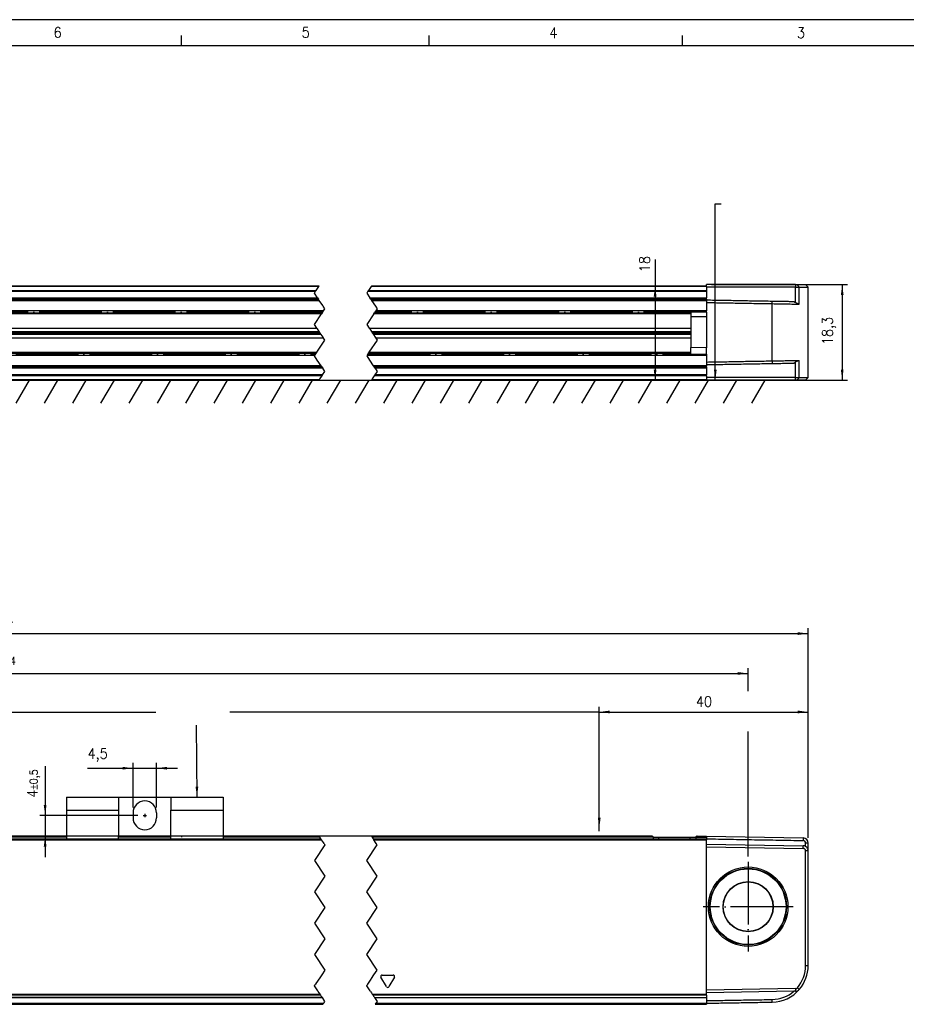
# Model space of a CAD drawing. Header units: millimetres. Extents: x -500 to 1029, y -592 to 328.
# Tile 16 of 24: x -180 to -10, y 139 to 328. Entities that reach past the tile are written whole.
import ezdxf

# ---------------------------------------------------------------- set-up
doc = ezdxf.new("R2010")
doc.units = ezdxf.units.MM
doc.linetypes.add('DOT_CENTER', pattern=[14, 12, -1, 0, -1])
doc.layers.add('1', color=7, linetype='Continuous')
doc.styles.add('CONVERTER_12', font='txt.shx', dxfattribs={"width": 0.9})
doc.dimstyles.new('ME10_DIM_17', dxfattribs={"dimtxt": 2, "dimasz": 2, "dimexe": 1, "dimexo": 1, "dimgap": 1, "dimtad": 1, "dimdsep": 46, "dimtxsty": 'CONVERTER_12', "dimsah": 1, "dimcen": 0.09, "dimclrd": 2, "dimclre": 2, "dimclrt": 2, "dimadec": 0, "dimazin": 0, "dimtfac": 1, "dimtdec": 4, "dimtix": 1, "dimtmove": 0, "dimatfit": 3, "dimfxl": 1, "dimtolj": 1, "dimtzin": 0, "dimarcsym": 0})
doc.dimstyles.new('ME10_DIM_18', dxfattribs={"dimtxt": 2, "dimasz": 2, "dimexe": 1, "dimexo": 1, "dimgap": 1, "dimtad": 1, "dimdsep": 46, "dimtxsty": 'CONVERTER_12', "dimsah": 1, "dimcen": 0.09, "dimclrd": 2, "dimclre": 2, "dimclrt": 2, "dimadec": 0, "dimazin": 0, "dimtfac": 1, "dimtdec": 4, "dimtix": 1, "dimtmove": 0, "dimatfit": 3, "dimfxl": 1, "dimtolj": 1, "dimtzin": 0, "dimarcsym": 0})
doc.dimstyles.new('ME10_DIM_31', dxfattribs={"dimtxt": 2, "dimasz": 2, "dimexe": 1, "dimexo": 1, "dimgap": 1, "dimtad": 1, "dimdsep": 46, "dimtxsty": 'CONVERTER_12', "dimsah": 1, "dimcen": 0.09, "dimclrd": 2, "dimclre": 2, "dimclrt": 2, "dimadec": 0, "dimazin": 0, "dimtol": 1, "dimtp": 0.4, "dimtm": 0.4, "dimtfac": 0.75, "dimtdec": 0, "dimtix": 1, "dimtmove": 0, "dimatfit": 3, "dimfxl": 1, "dimtolj": 1, "dimtzin": 0, "dimarcsym": 0})
doc.dimstyles.new('ME10_DIM_32', dxfattribs={"dimtxt": 2, "dimasz": 2, "dimexe": 1, "dimexo": 1, "dimgap": 1, "dimtad": 1, "dimdsep": 46, "dimtxsty": 'CONVERTER_12', "dimsah": 1, "dimcen": 0.09, "dimclrd": 2, "dimclre": 2, "dimclrt": 2, "dimadec": 0, "dimazin": 0, "dimtol": 1, "dimtp": 0.4, "dimtm": 0.4, "dimtfac": 0.75, "dimtdec": 0, "dimtix": 1, "dimtmove": 0, "dimatfit": 3, "dimfxl": 1, "dimtolj": 1, "dimtzin": 0, "dimarcsym": 0})
doc.dimstyles.new('ME10_DIM_34', dxfattribs={"dimtxt": 2, "dimasz": 2, "dimexe": 1, "dimexo": 1, "dimgap": 1, "dimtad": 1, "dimdsep": 46, "dimtxsty": 'CONVERTER_12', "dimsah": 1, "dimcen": 0.09, "dimclrd": 2, "dimclre": 2, "dimclrt": 2, "dimadec": 0, "dimazin": 0, "dimtfac": 1, "dimtdec": 4, "dimtix": 1, "dimtmove": 0, "dimatfit": 3, "dimfxl": 1, "dimtolj": 1, "dimtzin": 0, "dimarcsym": 0})
doc.dimstyles.new('ME10_DIM_36', dxfattribs={"dimtxt": 2, "dimasz": 2, "dimexe": 1, "dimexo": 1, "dimgap": 1, "dimtad": 1, "dimdsep": 46, "dimtxsty": 'CONVERTER_12', "dimsah": 1, "dimcen": 0.09, "dimclrd": 2, "dimclre": 2, "dimclrt": 2, "dimadec": 0, "dimazin": 0, "dimtol": 1, "dimtp": 0.5, "dimtm": 0.5, "dimtfac": 0.75, "dimtdec": 0, "dimtix": 1, "dimtmove": 0, "dimatfit": 3, "dimfxl": 1, "dimtolj": 1, "dimtzin": 0, "dimarcsym": 0})
doc.dimstyles.new('ME10_DIM_37', dxfattribs={"dimtxt": 2, "dimasz": 2, "dimexe": 1, "dimexo": 1, "dimgap": 1, "dimtad": 1, "dimdsep": 46, "dimtxsty": 'CONVERTER_12', "dimsah": 1, "dimcen": 0.09, "dimclrd": 2, "dimclre": 2, "dimclrt": 2, "dimadec": 0, "dimazin": 0, "dimtfac": 1, "dimtdec": 4, "dimtix": 1, "dimtmove": 0, "dimatfit": 3, "dimfxl": 1, "dimtolj": 1, "dimtzin": 0, "dimarcsym": 0})
doc.dimstyles.get("Standard").update_dxf_attribs({"dimtxt": 0.18, "dimasz": 0.18, "dimexe": 0.18, "dimexo": 0.0625, "dimgap": 0.09, "dimtad": 0, "dimtih": 1, "dimtoh": 1, "dimdec": 4, "dimzin": 0, "dimdsep": 46, "dimtxsty": 'Standard', "dimcen": 0.09, "dimadec": 0, "dimazin": 0, "dimtfac": 1, "dimtdec": 4, "dimtofl": 0, "dimtmove": 0, "dimatfit": 3, "dimfxl": 1, "dimtolj": 1, "dimtzin": 0, "dimarcsym": 0})

# ---------------------------------------------------------------- blocks, each defined once
blk = doc.blocks.new('REGLA_S-670-T__6', base_point=(-353.8, 258.75))
at = {"color": 3, "linetype": 'Continuous'}
for p, q in [((-194.54, 275.75), (-123.06, 275.75)), ((-194.42, 275.93), (-122.94, 275.93)), ((-122.46, 276.65), (-193.94, 276.65)), ((-113.06, 275.75), (-48.27, 275.75)), ((-112.94, 275.93), (-48.27, 275.93)), ((-48.27, 276.65), (-112.46, 276.65)), ((-31.22, 277.05), (-31.21, 276.55)), ((-31.21, 273.59), (-31.21, 276.55)), ((-30.47, 276.55), (-30.85, 277.05)), ((-30.47, 273.29), (-30.47, 276.55)), ((-194.17, 274.49), (-122.68, 274.49)), ((-193.84, 274.01), (-122.36, 274.01)), ((-112.68, 274.49), (-48.27, 274.49)), ((-112.36, 274.01), (-48.27, 274.01)), ((-35.65, 273.38), (-35.65, 273.88)), ((-193.28, 271.64), (-121.8, 271.64)), ((-121.57, 271.98), (-193.05, 271.98)), ((-111.8, 271.64), (-51.27, 271.64)), ((-48.27, 271.98), (-111.57, 271.98)), ((-35.65, 262.42), (-35.65, 273.38)), ((-121.93, 271.44), (-193.41, 271.44)), ((-51.27, 271.44), (-111.93, 271.44)), ((-48.27, 270.85), (-48.27, 264.95)), ((-194.69, 263.52), (-123.21, 263.52)), ((-122.98, 263.86), (-194.46, 263.86)), ((-194.33, 264.06), (-122.85, 264.06)), ((-113.21, 263.52), (-48.27, 263.52)), ((-51.27, 263.86), (-112.98, 263.86)), ((-112.85, 264.06), (-51.27, 264.06)), ((-35.65, 262.42), (-35.65, 261.92)), ((-31.21, 259.25), (-31.21, 262.21)), ((-30.47, 259.25), (-30.47, 262.51)), ((-122.02, 261.49), (-193.5, 261.49)), ((-121.69, 261.01), (-193.18, 261.01)), ((-48.27, 261.49), (-112.02, 261.49)), ((-48.27, 261.01), (-111.69, 261.01)), ((-193.81, 258.85), (-122.32, 258.85)), ((-121.84, 259.57), (-193.33, 259.57)), ((-121.72, 259.75), (-193.2, 259.75)), ((-112.32, 258.85), (-48.27, 258.85)), ((-48.27, 259.57), (-111.84, 259.57)), ((-48.27, 259.75), (-111.72, 259.75)), ((-31.22, 258.75), (-31.21, 259.25)), ((-30.85, 258.75), (-30.47, 259.25))]:
    blk.add_line(p, q, dxfattribs=at)
at = {"color": 7, "linetype": 'Continuous'}
for p, q in [((-122.39, 276.75), (-193.87, 276.75)), ((-48.27, 276.75), (-112.39, 276.75)), ((-31.22, 277.05), (-48.27, 277.05)), ((-48.27, 276.75), (-48.27, 277.05)), ((-48.27, 276.65), (-48.27, 276.75)), ((-48.27, 276.65), (-48.27, 276.55)), ((-48.27, 276.55), (-48.27, 275.93)), ((-31.21, 276.55), (-48.27, 276.55)), ((-48.27, 275.93), (-48.27, 275.75)), ((-48.27, 275.75), (-48.27, 274.49)), ((-31.22, 277.05), (-30.85, 277.05)), ((-31.21, 276.55), (-30.47, 276.55)), ((-30.85, 277.05), (-29.27, 277.05)), ((-30.47, 276.55), (-28.77, 276.55)), ((-29.27, 277.05), (-28.77, 276.55)), ((-28.77, 259.25), (-28.77, 276.55)), ((-193.98, 274.21), (-122.49, 274.21)), ((-112.49, 274.21), (-48.27, 274.21)), ((-48.27, 274.21), (-48.27, 274.49)), ((-48.27, 274.21), (-48.27, 274.1)), ((-48.27, 274.1), (-48.27, 274.01)), ((-48.27, 274.01), (-48.27, 273.6)), ((-48.27, 273.6), (-48.27, 271.98)), ((-31.53, 273.81), (-31.21, 273.59)), ((-51.27, 271.78), (-51.27, 270.83)), ((-48.27, 271.78), (-48.27, 271.98)), ((-48.27, 271.78), (-48.27, 270.85)), ((-48.27, 270.85), (-51.27, 270.83)), ((-51.27, 270.83), (-51.27, 264.97)), ((-194.31, 268.7), (-122.82, 268.7)), ((-193.86, 268.04), (-122.38, 268.04)), ((-112.82, 268.7), (-51.27, 268.7)), ((-112.38, 268.04), (-51.27, 268.04)), ((-122.19, 267.75), (-193.67, 267.75)), ((-122, 267.46), (-193.48, 267.46)), ((-121.56, 266.8), (-193.04, 266.8)), ((-51.27, 267.75), (-112.19, 267.75)), ((-51.27, 267.46), (-112, 267.46)), ((-51.27, 266.8), (-111.56, 266.8)), ((-51.27, 263.72), (-51.27, 264.97)), ((-48.27, 264.95), (-51.27, 264.97)), ((-48.27, 263.72), (-48.27, 264.95)), ((-48.27, 263.72), (-48.27, 263.52)), ((-48.27, 263.52), (-48.27, 262.2)), ((-31.53, 261.99), (-31.21, 262.21)), ((-121.88, 261.29), (-193.37, 261.29)), ((-48.27, 261.29), (-111.88, 261.29)), ((-48.27, 262.2), (-48.27, 261.7)), ((-48.27, 261.7), (-48.27, 261.49)), ((-48.27, 261.29), (-48.27, 261.49)), ((-48.27, 261.29), (-48.27, 261.01)), ((-48.27, 261.01), (-48.27, 259.75)), ((-193.87, 258.75), (-122.39, 258.75)), ((-112.39, 258.75), (-48.27, 258.75)), ((-48.27, 259.57), (-48.27, 259.75)), ((-48.27, 259.57), (-48.27, 259.25)), ((-31.21, 259.25), (-48.27, 259.25)), ((-48.27, 259.25), (-48.27, 258.85)), ((-48.27, 258.85), (-48.27, 258.8)), ((-48.27, 258.8), (-48.22, 258.8)), ((-48.27, 258.8), (-48.27, 258.75)), ((-48.22, 258.8), (-48.22, 258.75)), ((-31.22, 258.75), (-48.22, 258.75)), ((-30.85, 258.75), (-31.22, 258.75)), ((-31.21, 259.25), (-30.47, 259.25)), ((-29.27, 258.75), (-30.85, 258.75)), ((-30.47, 259.25), (-28.77, 259.25)), ((-29.27, 258.75), (-28.77, 259.25))]:
    blk.add_line(p, q, dxfattribs=at)
at = {"color": 2, "linetype": 'DOT_CENTER'}
for p, q in [((-123.29, 275.4), (-123.06, 275.75)), ((-123.06, 275.75), (-122.94, 275.93)), ((-122.94, 275.93), (-122.46, 276.65)), ((-122.46, 276.65), (-122.39, 276.75)), ((-113.06, 275.75), (-113.29, 275.4)), ((-112.94, 275.93), (-113.06, 275.75)), ((-112.46, 276.65), (-112.94, 275.93)), ((-112.39, 276.75), (-112.46, 276.65)), ((-122.68, 274.49), (-123.29, 275.4)), ((-122.68, 274.49), (-122.49, 274.21)), ((-122.36, 274.01), (-122.49, 274.21)), ((-121.69, 273), (-122.36, 274.01)), ((-113.29, 275.4), (-112.68, 274.49)), ((-112.49, 274.21), (-112.68, 274.49)), ((-112.49, 274.21), (-112.36, 274.01)), ((-112.36, 274.01), (-111.63, 272.92)), ((-121.7, 271.78), (-193.18, 271.78)), ((-121.8, 271.64), (-121.93, 271.44)), ((-121.8, 271.64), (-121.7, 271.78)), ((-121.7, 271.78), (-121.65, 271.86)), ((-121.63, 272.92), (-121.69, 273)), ((-121.65, 271.86), (-121.57, 271.98)), ((-121.29, 272.4), (-121.63, 272.92)), ((-121.57, 271.98), (-121.29, 272.4)), ((-111.93, 271.44), (-111.8, 271.64)), ((-111.7, 271.78), (-111.8, 271.64)), ((-111.65, 271.86), (-111.7, 271.78)), ((-48.27, 271.78), (-111.7, 271.78)), ((-111.57, 271.98), (-111.65, 271.86)), ((-111.63, 272.92), (-111.29, 272.4)), ((-111.29, 272.4), (-111.57, 271.98)), ((-123.29, 269.4), (-121.93, 271.44)), ((-111.93, 271.44), (-113.29, 269.4)), ((-122.82, 268.7), (-123.29, 269.4)), ((-122.72, 268.55), (-122.82, 268.7)), ((-122.38, 268.04), (-122.72, 268.55)), ((-122.19, 267.75), (-122.38, 268.04)), ((-113.29, 269.4), (-112.82, 268.7)), ((-112.82, 268.7), (-112.72, 268.55)), ((-112.72, 268.55), (-112.38, 268.04)), ((-112.38, 268.04), (-112.19, 267.75)), ((-122.85, 264.06), (-121.29, 266.4)), ((-122, 267.46), (-122.19, 267.75)), ((-121.65, 266.95), (-122, 267.46)), ((-121.56, 266.8), (-121.65, 266.95)), ((-121.29, 266.4), (-121.56, 266.8)), ((-111.29, 266.4), (-112.85, 264.06)), ((-112.19, 267.75), (-112, 267.46)), ((-112, 267.46), (-111.65, 266.95)), ((-111.65, 266.95), (-111.56, 266.8)), ((-111.56, 266.8), (-111.29, 266.4)), ((-194.56, 263.72), (-123.08, 263.72)), ((-123.29, 263.4), (-123.21, 263.52)), ((-122.75, 262.58), (-123.29, 263.4)), ((-123.21, 263.52), (-123.12, 263.65)), ((-123.12, 263.65), (-123.08, 263.72)), ((-123.08, 263.72), (-122.98, 263.86)), ((-122.85, 264.06), (-122.98, 263.86)), ((-122.02, 261.49), (-122.75, 262.58)), ((-113.21, 263.52), (-113.29, 263.4)), ((-113.29, 263.4), (-112.75, 262.58)), ((-113.12, 263.65), (-113.21, 263.52)), ((-113.08, 263.72), (-113.12, 263.65)), ((-112.98, 263.86), (-113.08, 263.72)), ((-113.08, 263.72), (-48.27, 263.72)), ((-112.98, 263.86), (-112.85, 264.06)), ((-112.75, 262.58), (-112.02, 261.49)), ((-121.88, 261.29), (-122.02, 261.49)), ((-121.88, 261.29), (-121.69, 261.01)), ((-121.72, 259.75), (-121.29, 260.4)), ((-121.29, 260.4), (-121.69, 261.01)), ((-112.02, 261.49), (-111.88, 261.29)), ((-111.69, 261.01), (-111.88, 261.29)), ((-111.29, 260.4), (-111.72, 259.75)), ((-111.69, 261.01), (-111.29, 260.4)), ((-122.39, 258.75), (-122.32, 258.85)), ((-122.32, 258.85), (-122.26, 258.95)), ((-122.26, 258.95), (-121.84, 259.57)), ((-121.84, 259.57), (-121.72, 259.75)), ((-112.32, 258.85), (-112.39, 258.75)), ((-112.26, 258.95), (-112.32, 258.85)), ((-111.84, 259.57), (-112.26, 258.95)), ((-111.72, 259.75), (-111.84, 259.57))]:
    blk.add_line(p, q, dxfattribs=at)
at = {"color": 7, "linetype": 'Continuous'}
for points, knots in [([(-48.27, 274.1), (-47.22, 274.08), (-45.12, 274.05), (-41.97, 273.99), (-38.81, 273.93), (-36.7, 273.9), (-35.65, 273.88)], [0, 0, 0, 0, 3.15166, 6.30332, 9.463578, 12.623077, 12.623077, 12.623077, 12.623077]), ([(-48.27, 273.6), (-47.22, 273.58), (-45.12, 273.55), (-41.97, 273.49), (-38.81, 273.43), (-36.7, 273.4), (-35.65, 273.38)], [0, 0, 0, 0, 3.15166, 6.30332, 9.463704, 12.624084, 12.624084, 12.624084, 12.624084]), ([(-35.65, 273.88), (-35.2, 273.87), (-34.32, 273.86), (-33.19, 273.84), (-32.26, 273.82), (-31.77, 273.81), (-31.53, 273.81)], [0, 0, 0, 0, 1.348748, 2.635871, 3.411692, 4.119118, 4.119118, 4.119118, 4.119118]), ([(-30.55, 273.29), (-30.59, 273.3), (-30.68, 273.32), (-30.83, 273.38), (-31.01, 273.46), (-31.14, 273.54), (-31.21, 273.59)], [0, 0, 0, 0, 0.1150381, 0.2920382, 0.4625981, 0.7344605, 0.7344605, 0.7344605, 0.7344605]), ([(-35.65, 273.38), (-35.17, 273.37), (-34.22, 273.36), (-32.87, 273.33), (-31.65, 273.31), (-30.9, 273.3), (-30.55, 273.29)], [0, 0, 0, 0, 1.45285, 2.839722, 4.057135, 5.101104, 5.101104, 5.101104, 5.101104]), ([(-30.55, 273.29), (-30.54, 273.29), (-30.51, 273.29), (-30.49, 273.29), (-30.47, 273.29)], [0, 0, 0, 0, 0.03784454, 0.07535239, 0.07535239, 0.07535239, 0.07535239]), ([(-48.27, 262.2), (-47.22, 262.22), (-45.12, 262.25), (-41.97, 262.31), (-38.81, 262.37), (-36.7, 262.4), (-35.65, 262.42)], [0, 0, 0, 0, 3.15166, 6.30332, 9.463704, 12.624084, 12.624084, 12.624084, 12.624084]), ([(-35.65, 262.42), (-35.17, 262.43), (-34.22, 262.44), (-32.87, 262.47), (-31.67, 262.49), (-30.92, 262.5), (-30.58, 262.5)], [0, 0, 0, 0, 1.45285, 2.839722, 4.039972, 5.072502, 5.072502, 5.072502, 5.072502]), ([(-31.21, 262.21), (-31.14, 262.26), (-31.01, 262.34), (-30.84, 262.42), (-30.71, 262.47), (-30.63, 262.49), (-30.58, 262.5)], [0, 0, 0, 0, 0.2718624, 0.4424223, 0.5587957, 0.7044347, 0.7044347, 0.7044347, 0.7044347]), ([(-30.58, 262.5), (-30.57, 262.5), (-30.55, 262.5), (-30.52, 262.51), (-30.5, 262.51), (-30.48, 262.51), (-30.47, 262.51)], [0, 0, 0, 0, 0.0284586, 0.0568573, 0.0806427, 0.1045031, 0.1045031, 0.1045031, 0.1045031]), ([(-48.27, 261.7), (-47.22, 261.72), (-45.12, 261.75), (-41.97, 261.81), (-38.81, 261.87), (-36.7, 261.9), (-35.65, 261.92)], [0, 0, 0, 0, 3.15166, 6.30332, 9.463578, 12.623077, 12.623077, 12.623077, 12.623077]), ([(-35.65, 261.92), (-35.2, 261.93), (-34.32, 261.94), (-33.19, 261.96), (-32.26, 261.98), (-31.77, 261.99), (-31.53, 261.99)], [0, 0, 0, 0, 1.348748, 2.635871, 3.411692, 4.119118, 4.119118, 4.119118, 4.119118])]:
    blk.add_open_spline(points, degree=3, knots=knots, dxfattribs=at)
blk = doc.blocks.new('REGLA_S2-670-T__8', base_point=(-353.8, 258.75))
blk.add_blockref('REGLA_S-670-T__6', (-353.8, 258.75))
blk = doc.blocks.new('*D68')
at = {"layer": '1', "color": 2, "linetype": 'Continuous'}
for p, q in [((-47.27, 277.05), (-21.26, 277.05)), ((-22.26, 277.05), (-22.26, 258.75)), ((-30.22, 258.75), (-21.26, 258.75))]:
    blk.add_line(p, q, dxfattribs=at)
at = {"layer": '1', "color": 2}
for points in [[(-22, 275.05), (-22.52, 275.05), (-22.26, 277.05)], [(-22.52, 260.75), (-22, 260.75), (-22.26, 258.75)]]:
    blk.add_solid(points, dxfattribs=at)
at = {"layer": '1', "color": 2, "insert": (-23.46, 265.45), "char_height": 2, "attachment_point": 7, "rotation": 90, "line_spacing_factor": 0.60024, "style": 'CONVERTER_12'}
blk.add_mtext('18,3', dxfattribs=at)
blk = doc.blocks.new('*D69')
at = {"layer": '1', "color": 2, "linetype": 'Continuous'}
for p, q in [((-58.08, 281.82), (-58.08, 276.75)), ((-49.27, 276.75), (-59.08, 276.75)), ((-58.08, 276.75), (-58.08, 258.75)), ((-49.27, 258.75), (-59.08, 258.75))]:
    blk.add_line(p, q, dxfattribs=at)
at = {"layer": '1', "color": 2}
for points in [[(-57.81, 274.75), (-58.34, 274.75), (-58.08, 276.75)], [(-58.34, 260.75), (-57.81, 260.75), (-58.08, 258.75)]]:
    blk.add_solid(points, dxfattribs=at)
at = {"layer": '1', "color": 2, "insert": (-59.08, 279.42), "char_height": 2, "attachment_point": 7, "rotation": 90, "line_spacing_factor": 0.60024, "style": 'CONVERTER_12'}
blk.add_mtext('18', dxfattribs=at)
blk = doc.blocks.new('SLOT_CENTER', base_point=(-25, 0))
at = {"layer": '1', "color": 7}
blk.add_point((-155.77, 175.35), dxfattribs=at)
blk = doc.blocks.new('SOPORTE_INTERMEDIO_S__17', base_point=(-170.77, 170.86))
at = {"color": 7, "linetype": 'Continuous'}
for p, q in [((-170.77, 178.85), (-160.77, 178.85)), ((-170.77, 178.85), (-170.77, 176.35)), ((-160.77, 178.85), (-160.77, 176.35)), ((-160.77, 178.85), (-150.77, 178.85)), ((-150.77, 178.85), (-150.77, 176.35)), ((-150.77, 178.85), (-140.77, 178.85)), ((-140.77, 178.85), (-140.77, 176.35)), ((-170.77, 176.35), (-170.77, 171.35)), ((-160.77, 176.35), (-160.77, 171.35)), ((-158.02, 175.85), (-158.02, 174.85)), ((-153.52, 175.85), (-153.52, 174.85)), ((-150.77, 171.35), (-150.77, 176.35)), ((-140.77, 176.35), (-140.77, 171.35)), ((-160.77, 171.35), (-170.77, 171.35)), ((-170.77, 171.35), (-170.77, 170.86)), ((-150.77, 171.35), (-160.77, 171.35)), ((-160.77, 170.86), (-160.77, 171.35)), ((-150.77, 170.86), (-150.77, 171.35)), ((-140.77, 171.35), (-150.77, 171.35)), ((-140.77, 171.35), (-140.77, 170.86))]:
    blk.add_line(p, q, dxfattribs=at)
at = {"color": 3, "linetype": 'Continuous'}
for p, q in [((-170.77, 176.35), (-160.77, 176.35)), ((-150.77, 176.35), (-140.77, 176.35))]:
    blk.add_line(p, q, dxfattribs=at)
at = {"color": 7, "linetype": 'Continuous'}
for centre, start, end in [((-155.77, 175.85), 0, 180), ((-155.77, 174.85), 180, 0)]:
    blk.add_arc(centre, 2.25, start, end, dxfattribs=at)
at = {"layer": '1', "color": 2, "linetype": 'DOT_CENTER'}
for p, q in [((-155.77, 175.66), (-155.77, 175.02)), ((-156.08, 175.35), (-155.43, 175.35))]:
    blk.add_line(p, q, dxfattribs=at)
at = {"layer": '1'}
blk.add_blockref('SLOT_CENTER', (-25, 0), dxfattribs=at)
blk = doc.blocks.new('REGLA_S-670-T__18', base_point=(-353.8, 139.15))
at = {"color": 7, "linetype": 'Continuous'}
for p, q in [((-170.77, 171.35), (-193.87, 171.35)), ((-165.77, 171.35), (-170.77, 171.35)), ((-160.77, 171.35), (-165.77, 171.35)), ((-150.77, 171.35), (-160.77, 171.35)), ((-140.77, 171.35), (-150.77, 171.35)), ((-122.39, 171.35), (-140.77, 171.35)), ((-58.74, 171.35), (-112.39, 171.35)), ((-58.44, 171.15), (-57.37, 171.15)), ((-58.44, 171.15), (-58.44, 170.86)), ((-57.37, 171.15), (-51.37, 171.15)), ((-51.37, 171.15), (-50.3, 171.15)), ((-50.3, 171.15), (-50.3, 170.86)), ((-50.01, 171.35), (-49.27, 171.35)), ((-49.27, 171.35), (-48.27, 171.35)), ((-48.27, 171.35), (-48.27, 171.15)), ((-48.27, 171.35), (-29.76, 171.03)), ((-48.27, 171.15), (-48.27, 170.86)), ((-48.27, 170.86), (-48.27, 170.84)), ((-48.27, 170.84), (-48.27, 170.66)), ((-48.27, 169.95), (-48.27, 170.66)), ((-48.27, 169.95), (-48.27, 169.94)), ((-48.27, 169.85), (-48.27, 169.94)), ((-48.27, 169.85), (-29.76, 169.53)), ((-48.27, 169.35), (-48.27, 169.85)), ((-28.77, 168.53), (-28.77, 170.03)), ((-48.27, 169.35), (-29.76, 169.03)), ((-48.27, 141.85), (-48.27, 169.35)), ((-29.27, 146.57), (-29.27, 168.53)), ((-28.77, 146.57), (-28.77, 168.53)), ((-31.22, 142.15), (-48.27, 141.85)), ((-48.27, 141.35), (-48.27, 141.85)), ((-31.53, 141.64), (-48.27, 141.35)), ((-31.21, 141.65), (-31.53, 141.64)), ((-193.26, 140.43), (-121.78, 140.43)), ((-111.78, 140.43), (-48.27, 140.43)), ((-48.27, 141.05), (-48.27, 141.35)), ((-48.27, 140.88), (-48.27, 141.05)), ((-48.27, 140.88), (-48.27, 140.46)), ((-48.27, 140.46), (-48.27, 140.43)), ((-48.27, 140.43), (-48.27, 139.85)), ((-48.27, 139.85), (-48.27, 139.35)), ((-193.14, 139.15), (-121.66, 139.15)), ((-111.66, 139.15), (-48.27, 139.15)), ((-48.27, 139.35), (-48.27, 139.15))]:
    blk.add_line(p, q, dxfattribs=at)
at = {"color": 3, "linetype": 'Continuous'}
for p, q in [((-170.77, 171.15), (-193.74, 171.15)), ((-193.41, 170.66), (-121.93, 170.66)), ((-150.77, 171.15), (-160.77, 171.15)), ((-122.26, 171.15), (-140.77, 171.15)), ((-58.44, 171.15), (-112.26, 171.15)), ((-111.93, 170.66), (-48.27, 170.66)), ((-57.37, 170.86), (-57.37, 171.15)), ((-51.37, 170.86), (-51.37, 171.15)), ((-50.3, 171.15), (-48.27, 171.15)), ((-29.76, 171.03), (-29.76, 170.53)), ((-28.77, 170.03), (-29.27, 170.03)), ((-29.76, 169.03), (-29.76, 169.53)), ((-28.77, 168.53), (-29.27, 168.53)), ((-29.27, 146.57), (-28.77, 146.57)), ((-109.49, 142.53), (-110.56, 144.37)), ((-110.34, 144.75), (-108.21, 144.75)), ((-107.99, 144.37), (-109.06, 142.53)), ((-31.22, 142.15), (-31.21, 141.65)), ((-30.48, 141.99), (-30.85, 142.32)), ((-122.19, 141.05), (-193.67, 141.05)), ((-122.07, 140.88), (-193.56, 140.88)), ((-121.79, 140.45), (-193.27, 140.45)), ((-48.27, 141.05), (-112.19, 141.05)), ((-48.27, 140.88), (-112.07, 140.88)), ((-111.8, 140.46), (-48.27, 140.46)), ((-35.65, 139.57), (-35.65, 140.07)), ((-193.01, 139.35), (-121.52, 139.35)), ((-111.52, 139.35), (-48.27, 139.35))]:
    blk.add_line(p, q, dxfattribs=at)
at = {"color": 2, "linetype": 'Continuous'}
for p, q in [((-193.54, 170.86), (-122.06, 170.86)), ((-122.26, 171.15), (-122.39, 171.35)), ((-122.06, 170.86), (-122.26, 171.15)), ((-122.05, 170.84), (-122.06, 170.86)), ((-121.93, 170.66), (-122.05, 170.84)), ((-121.58, 170.14), (-121.93, 170.66)), ((-121.45, 169.95), (-121.58, 170.14)), ((-121.45, 169.95), (-121.29, 169.7)), ((-112.39, 171.35), (-112.26, 171.15)), ((-112.26, 171.15), (-112.06, 170.86)), ((-112.06, 170.86), (-112.05, 170.84)), ((-112.06, 170.86), (-48.27, 170.86)), ((-112.05, 170.84), (-111.93, 170.66)), ((-111.58, 170.14), (-111.93, 170.66)), ((-111.45, 169.95), (-111.58, 170.14)), ((-111.45, 169.94), (-111.45, 169.95)), ((-111.29, 169.7), (-111.45, 169.94)), ((-121.29, 169.7), (-123.29, 166.7)), ((-113.29, 166.7), (-111.29, 169.7)), ((-123.29, 166.7), (-121.29, 163.7)), ((-111.29, 163.7), (-113.29, 166.7)), ((-121.29, 163.7), (-123.29, 160.7)), ((-113.29, 160.7), (-111.29, 163.7)), ((-123.29, 160.7), (-121.29, 157.7)), ((-111.29, 157.7), (-113.29, 160.7)), ((-121.29, 157.7), (-123.29, 154.7)), ((-113.29, 154.7), (-111.29, 157.7)), ((-123.29, 154.7), (-121.29, 151.7)), ((-111.29, 151.7), (-113.29, 154.7)), ((-121.29, 151.7), (-123.29, 148.7)), ((-113.29, 148.7), (-111.29, 151.7)), ((-123.29, 148.7), (-121.29, 145.7)), ((-111.29, 145.7), (-113.29, 148.7)), ((-121.29, 145.7), (-121.9, 144.79)), ((-111.9, 144.79), (-111.29, 145.7)), ((-122.83, 143.38), (-122.87, 143.33)), ((-122.45, 143.96), (-122.83, 143.38)), ((-122.41, 144.02), (-122.45, 143.96)), ((-121.9, 144.79), (-122.41, 144.02)), ((-113.07, 143.02), (-112.83, 143.38)), ((-112.83, 143.38), (-112.45, 143.96)), ((-112.45, 143.96), (-112.43, 143.99)), ((-112.43, 143.99), (-112.41, 144.02)), ((-112.41, 144.02), (-112.37, 144.08)), ((-112.37, 144.08), (-111.9, 144.79)), ((-123.29, 142.7), (-123.19, 142.85)), ((-122.63, 141.72), (-123.29, 142.7)), ((-123.19, 142.85), (-123.07, 143.02)), ((-122.87, 143.33), (-123.07, 143.02)), ((-122.58, 141.63), (-122.63, 141.72)), ((-122.39, 141.36), (-122.58, 141.63)), ((-113.29, 142.7), (-113.19, 142.85)), ((-112.63, 141.72), (-113.29, 142.7)), ((-113.19, 142.85), (-113.07, 143.02)), ((-112.58, 141.63), (-112.63, 141.72)), ((-112.58, 141.63), (-112.39, 141.36)), ((-122.33, 141.25), (-122.39, 141.36)), ((-122.29, 141.19), (-122.33, 141.25)), ((-122.21, 141.09), (-122.29, 141.19)), ((-122.19, 141.05), (-122.21, 141.09)), ((-122.18, 141.04), (-122.19, 141.05)), ((-122.07, 140.88), (-122.18, 141.04)), ((-122.06, 140.85), (-122.07, 140.88)), ((-121.98, 140.73), (-122.06, 140.85)), ((-121.88, 140.59), (-121.98, 140.73)), ((-121.79, 140.45), (-121.88, 140.59)), ((-121.29, 139.7), (-121.78, 140.43)), ((-121.43, 139.49), (-121.29, 139.7)), ((-112.39, 141.36), (-112.29, 141.19)), ((-112.29, 141.19), (-112.21, 141.09)), ((-112.21, 141.09), (-112.19, 141.05)), ((-112.19, 141.05), (-112.18, 141.04)), ((-112.18, 141.04), (-112.07, 140.88)), ((-112.07, 140.88), (-112.06, 140.85)), ((-112.06, 140.85), (-111.98, 140.73)), ((-111.98, 140.73), (-111.88, 140.59)), ((-111.88, 140.59), (-111.8, 140.46)), ((-111.8, 140.46), (-111.78, 140.43)), ((-111.78, 140.43), (-111.29, 139.7)), ((-111.29, 139.7), (-111.43, 139.49)), ((-121.66, 139.15), (-121.52, 139.35)), ((-121.52, 139.35), (-121.43, 139.49)), ((-111.52, 139.35), (-111.66, 139.15)), ((-111.43, 139.49), (-111.52, 139.35))]:
    blk.add_line(p, q, dxfattribs=at)
at = {"color": 2, "linetype": 'DOT_CENTER'}
blk.add_line((-121.78, 140.43), (-121.79, 140.45), dxfattribs=at)
at = {"color": 7, "linetype": 'Continuous'}
for radius in [7.61, 7.35, 7.25, 4.8, 4.75]:
    blk.add_circle((-40.27, 157.85), radius, dxfattribs=at)
for centre, radius, start, end in [((-29.77, 170.03), 1, 359.9948, 89.0052), ((-29.77, 170.03), 0.5, 359.9944, 88.5026), ((-29.77, 168.53), 1, 59.995, 89), ((-29.77, 168.53), 0.5, 0, 89), ((-29.77, 168.53), 1, 0, 59.995), ((-35.77, 146.57), 6.5, 319.1858, 360), ((-35.77, 146.57), 7, 319.1858, 360), ((-35.77, 146.57), 7, 271, 319.1858), ((-35.77, 146.57), 6.5, 271.0675, 310.7109), ((-31.23, 142.65), 0.5, 271, 319.1858), ((-31.23, 142.65), 1, 271, 319.1858)]:
    blk.add_arc(centre, radius, start, end, dxfattribs=at)
at = {"color": 3, "linetype": 'Continuous'}
for centre, start, end in [((-110.34, 144.5), 90, 210), ((-108.21, 144.5), 330, 90), ((-109.27, 142.65), 210, 330)]:
    blk.add_arc(centre, 0.25, start, end, dxfattribs=at)
at = {"color": 7, "linetype": 'Continuous'}
for points, knots in [([(-58.44, 171.15), (-58.45, 171.18), (-58.47, 171.25), (-58.56, 171.3), (-58.65, 171.34), (-58.71, 171.35), (-58.74, 171.35)], [0, 0, 0, 0, 0.0950945, 0.2040772, 0.2937684, 0.3846964, 0.3846964, 0.3846964, 0.3846964]), ([(-50.01, 171.35), (-50.04, 171.35), (-50.1, 171.34), (-50.19, 171.3), (-50.28, 171.25), (-50.3, 171.18), (-50.3, 171.15)], [0, 0, 0, 0, 0.0909075, 0.1805795, 0.289584, 0.3846956, 0.3846956, 0.3846956, 0.3846956]), ([(-48.27, 170.86), (-46.73, 170.83), (-43.65, 170.77), (-39.02, 170.69), (-34.39, 170.61), (-31.3, 170.55), (-29.76, 170.53)], [0, 0, 0, 0, 4.625806, 9.251526, 13.885425, 18.51613, 18.51613, 18.51613, 18.51613]), ([(-29.27, 169.39), (-29.27, 169.5), (-29.27, 169.71), (-29.27, 169.92), (-29.27, 170.03)], [0, 0, 0, 0, 0.3170095, 0.6340198, 0.6340198, 0.6340198, 0.6340198]), ([(-48.27, 139.85), (-47.22, 139.87), (-45.12, 139.91), (-41.97, 139.96), (-38.81, 140.02), (-36.7, 140.05), (-35.65, 140.07)], [0, 0, 0, 0, 3.15166, 6.30332, 9.463578, 12.623078, 12.623078, 12.623078, 12.623078]), ([(-48.27, 139.35), (-47.22, 139.37), (-45.12, 139.41), (-41.97, 139.46), (-38.81, 139.52), (-36.7, 139.55), (-35.65, 139.57)], [0, 0, 0, 0, 3.15166, 6.30332, 9.463705, 12.62409, 12.62409, 12.62409, 12.62409])]:
    blk.add_open_spline(points, degree=3, knots=knots, dxfattribs=at)
at = {"layer": '1', "color": 2, "linetype": 'DOT_CENTER'}
for p, q in [((-40.27, 166.46), (-40.27, 149.24)), ((-31.67, 157.85), (-48.88, 157.85))]:
    blk.add_line(p, q, dxfattribs=at)
blk = doc.blocks.new('REGLA_S2-670-T__19', base_point=(-353.8, 117.05))
for name, p in [('SOPORTE_INTERMEDIO_S__17', (-170.77, 170.86)), ('REGLA_S-670-T__18', (-353.8, 139.15))]:
    blk.add_blockref(name, p)
blk = doc.blocks.new('*D80')
at = {"layer": '1', "color": 2, "linetype": 'Continuous'}
for p, q in [((-353.8, 171.03), (-353.8, 211.18)), ((-353.8, 210.18), (-28.77, 210.18)), ((-28.77, 171.03), (-28.77, 211.18))]:
    blk.add_line(p, q, dxfattribs=at)
at = {"layer": '1', "color": 2}
for points in [[(-351.8, 210.44), (-351.8, 209.91), (-353.8, 210.18)], [(-30.77, 209.91), (-30.77, 210.44), (-28.77, 210.18)]]:
    blk.add_solid(points, dxfattribs=at)
at = {"layer": '1', "color": 2, "insert": (-197.05, 211.18), "char_height": 2, "attachment_point": 7, "rotation": 0.0001, "line_spacing_factor": 0.60024, "style": 'CONVERTER_12'}
blk.add_mtext('\\C2;(CM+138)\\C2;\\H1.5;{\\Fgdt;`}0,4', dxfattribs=at)
blk = doc.blocks.new('*D81')
at = {"layer": '1', "color": 2, "linetype": 'Continuous'}
for p, q in [((-342.3, 167.46), (-342.3, 203.53)), ((-342.3, 202.53), (-40.27, 202.53)), ((-40.27, 199.14), (-40.27, 203.53)), ((-40.27, 167.46), (-40.27, 191.41))]:
    blk.add_line(p, q, dxfattribs=at)
at = {"layer": '1', "color": 2}
for points in [[(-340.3, 202.8), (-340.3, 202.27), (-342.3, 202.53)], [(-42.27, 202.27), (-42.27, 202.8), (-40.27, 202.53)]]:
    blk.add_solid(points, dxfattribs=at)
at = {"layer": '1', "color": 2, "insert": (-196.6, 203.53), "char_height": 2, "attachment_point": 7, "rotation": 0.0001, "line_spacing_factor": 0.60024, "style": 'CONVERTER_12'}
blk.add_mtext('\\C2;\\C2;\\C2;(CM+115)\\C2;\\H1.5;{\\Fgdt;`}0,4\\C2;', dxfattribs=at)
blk = doc.blocks.new('*D83')
at = {"layer": '1', "color": 2, "linetype": 'Continuous'}
for p, q in [((-68.77, 172.35), (-68.77, 196.15)), ((-68.77, 195.15), (-28.77, 195.15)), ((-28.77, 171.03), (-28.77, 196.15))]:
    blk.add_line(p, q, dxfattribs=at)
at = {"layer": '1', "color": 2}
for points in [[(-66.77, 195.42), (-66.77, 194.89), (-68.77, 195.15)], [(-30.77, 194.89), (-30.77, 195.42), (-28.77, 195.15)]]:
    blk.add_solid(points, dxfattribs=at)
at = {"layer": '1', "color": 2, "insert": (-50.27, 196.15), "char_height": 2, "attachment_point": 7, "rotation": 0.0001, "line_spacing_factor": 0.60024, "style": 'CONVERTER_12'}
blk.add_mtext('40', dxfattribs=at)
blk = doc.blocks.new('*D85')
at = {"layer": '1', "color": 2, "linetype": 'Continuous'}
for p, q in [((-174.84, 184.76), (-174.84, 175.35)), ((-157.08, 175.35), (-175.84, 175.35)), ((-174.84, 175.35), (-174.84, 171.35)), ((-59.74, 171.35), (-175.84, 171.35)), ((-174.84, 171.35), (-174.84, 167.35))]:
    blk.add_line(p, q, dxfattribs=at)
at = {"layer": '1', "color": 2}
for points in [[(-175.11, 177.35), (-174.58, 177.35), (-174.84, 175.35)], [(-174.58, 169.35), (-175.11, 169.35), (-174.84, 171.35)]]:
    blk.add_solid(points, dxfattribs=at)
at = {"layer": '1', "color": 2, "insert": (-175.84, 178.74), "char_height": 2, "attachment_point": 7, "rotation": 90, "line_spacing_factor": 0.60024, "style": 'CONVERTER_12'}
blk.add_mtext('\\C2;4\\C2;\\H1.5;{\\Fgdt;`}0,5', dxfattribs=at)
blk = doc.blocks.new('*D86')
at = {"layer": '1', "color": 2, "linetype": 'Continuous'}
for p, q in [((-158.02, 176.85), (-158.02, 185.38)), ((-153.52, 176.85), (-153.52, 185.38)), ((-166.72, 184.38), (-158.02, 184.38)), ((-158.02, 184.38), (-153.52, 184.38)), ((-153.52, 184.38), (-149.52, 184.38))]:
    blk.add_line(p, q, dxfattribs=at)
at = {"layer": '1', "color": 2}
for points in [[(-160.02, 184.12), (-160.02, 184.64), (-158.02, 184.38)], [(-151.52, 184.64), (-151.52, 184.12), (-153.52, 184.38)]]:
    blk.add_solid(points, dxfattribs=at)
at = {"layer": '1', "color": 2, "insert": (-166.72, 185.58), "char_height": 2, "attachment_point": 7, "rotation": 0.0001, "line_spacing_factor": 0.60024, "style": 'CONVERTER_12'}
blk.add_mtext('4,5', dxfattribs=at)
blk = doc.blocks.new('_A2', base_point=(89.41, -87.22))
at = {"layer": '1', "color": 2, "linetype": 'Continuous'}
for p, q in [((94.41, 327.78), (-499.59, 327.78)), ((-148.77, 322.78), (-148.77, 324.78)), ((-101.35, 322.78), (-101.35, 324.78)), ((-52.84, 322.78), (-52.84, 324.78))]:
    blk.add_line(p, q, dxfattribs=at)
at = {"layer": '1', "color": 7, "linetype": 'Continuous'}
blk.add_line((89.41, 322.78), (-479.59, 322.78), dxfattribs=at)
at = {"layer": '1', "color": 2, "char_height": 2, "attachment_point": 4, "line_spacing_factor": 1.20048, "style": 'CONVERTER_12'}
for s, insert in [('6', (-173.23, 325.35)), ('5', (-125.73, 325.35)), ('4', (-78.31, 325.27)), ('3', (-30.93, 325.27))]:
    blk.add_mtext(s, dxfattribs=dict(at, insert=insert))
blk = doc.blocks.new('Bottom2', base_point=(-249.799, 267.9))
at = {"layer": '1', "color": 2, "linetype": 'Continuous'}
for p, q in [((-343.697, 258.75), (-24.736, 258.75)), ((-177.893, 258.75), (-180.462, 254.3)), ((-172.478, 258.75), (-175.047, 254.3)), ((-161.647, 258.75), (-164.216, 254.3)), ((-150.815, 258.75), (-153.385, 254.3)), ((-145.4, 258.75), (-147.969, 254.3)), ((-139.984, 258.75), (-142.554, 254.3)), ((-134.569, 258.75), (-137.138, 254.3)), ((-129.153, 258.75), (-131.723, 254.3)), ((-123.738, 258.75), (-126.307, 254.3)), ((-118.322, 258.75), (-120.891, 254.3)), ((-112.907, 258.75), (-115.476, 254.3)), ((-107.491, 258.75), (-110.06, 254.3)), ((-102.076, 258.75), (-104.645, 254.3)), ((-96.66, 258.75), (-99.229, 254.3)), ((-91.244, 258.75), (-93.814, 254.3)), ((-85.829, 258.75), (-88.398, 254.3)), ((-80.413, 258.75), (-82.983, 254.3)), ((-74.998, 258.75), (-77.567, 254.3)), ((-69.582, 258.75), (-72.152, 254.3)), ((-64.162, 258.75), (-66.732, 254.3)), ((-58.742, 258.75), (-61.312, 254.3)), ((-53.322, 258.75), (-55.892, 254.3)), ((-47.902, 258.75), (-50.472, 254.3)), ((-42.482, 258.75), (-45.052, 254.3)), ((-37.062, 258.75), (-39.632, 254.3))]:
    blk.add_line(p, q, dxfattribs=at)
at = {"layer": '1', "color": 2, "linetype": 'DOT_CENTER'}
for p, q in [((-167.062, 258.75), (-169.631, 254.3)), ((-156.231, 258.75), (-158.8, 254.3))]:
    blk.add_line(p, q, dxfattribs=at)
at = {"layer": '1', "color": 2}
blk.add_solid([(-46.813, 260.75), (-46.286, 260.75), (-46.549, 258.75)], dxfattribs=at)
blk.add_blockref('REGLA_S2-670-T__8', (-353.799, 258.75))
at = {"layer": '1'}
for base, p1, p2, dimstyle, picture, middle in [((-58.078, 276.75), (-48.272, 258.75), (-48.272, 276.75), 'ME10_DIM_18', '*D69', (-60.078, 280.62)), ((-22.259, 277.05), (-31.222, 258.75), (-48.272, 277.05), 'ME10_DIM_17', '*D68', (-24.359, 267.9))]:
    dim = blk.add_linear_dim(base=base, p1=p1, p2=p2, angle=90, dimstyle=dimstyle, dxfattribs=at)
    dim.commit()
    dim.dimension.update_dxf_attribs({"geometry": picture, "text_midpoint": middle, "text_rotation": 90})
at = {"layer": '1', "color": 2, "linetype": 'Continuous', "has_arrowhead": 0}
blk.add_leader([(-46.549, 258.75), (-46.549, 292.534), (-45.446, 292.534)], dimstyle='Standard', dxfattribs=at)
blk = doc.blocks.new('Front2', base_point=(-249.8, 144.2))
at = {"layer": '1', "color": 6, "linetype": 'Continuous'}
for p, q in [((-148.77, 171.35), (-148.77, 171.15)), ((-68.773, 171.35), (-68.773, 171.15))]:
    blk.add_line(p, q, dxfattribs=at)
at = {"layer": '1', "color": 2}
for points in [[(-146.053, 180.848), (-145.527, 180.852), (-145.773, 178.85)], [(-69.036, 174.876), (-68.51, 174.876), (-68.773, 172.876)]]:
    blk.add_solid(points, dxfattribs=at)
blk.add_blockref('REGLA_S2-670-T__19', (-353.8, 117.05))
at = {"layer": '1'}
dim = blk.add_linear_dim(base=(-353.8, 210.178), p1=(-28.773, 170.027), p2=(-353.8, 170.027), text='(CM+138)', dimstyle='ME10_DIM_31', dxfattribs=at)
dim.commit()
dim.dimension.update_dxf_attribs({"geometry": '*D80', "text_midpoint": (-188.942, 212.178), "text_rotation": 0.00014})
dim = blk.add_linear_dim(base=(-342.3, 202.532), p1=(-40.273, 166.456), p2=(-342.3, 166.456), text='(CM+115)', dimstyle='ME10_DIM_32', override={"dimpost": '<>'}, dxfattribs=at)
dim.commit()
dim.dimension.update_dxf_attribs({"geometry": '*D81', "text_midpoint": (-188.786, 204.532), "text_rotation": 0.00014})
dim = blk.add_linear_dim(base=(-68.773, 195.154), p1=(-28.773, 170.027), p2=(-68.773, 171.35), dimstyle='ME10_DIM_34', dxfattribs=at)
dim.commit()
dim.dimension.update_dxf_attribs({"geometry": '*D83', "text_midpoint": (-48.773, 197.154), "text_rotation": 0.00014})
dim = blk.add_aligned_dim(p1=(-153.523, 175.85), p2=(-158.023, 175.85), distance=-8.531, dimstyle='ME10_DIM_37', dxfattribs=at)
dim.commit()
dim.dimension.update_dxf_attribs({"geometry": '*D86', "text_midpoint": (-164.873, 186.481), "text_rotation": 0.00014})
dim = blk.add_linear_dim(base=(-174.842, 175.35), p1=(-58.737, 171.35), p2=(-156.084, 175.35), angle=90, dimstyle='ME10_DIM_36', dxfattribs=at)
dim.commit()
dim.dimension.update_dxf_attribs({"geometry": '*D85', "text_midpoint": (-176.842, 181.75), "text_rotation": 90})
at = {"layer": '1', "color": 2, "linetype": 'Continuous', "has_arrowhead": 0}
for points in [[(-313.8, 171.35), (-313.8, 195.115), (-153.683, 195.115)], [(-68.773, 172.876), (-68.773, 195.115), (-139.496, 195.115)], [(-145.773, 178.85), (-145.889, 192.615)]]:
    blk.add_leader(points, dimstyle='Standard', dxfattribs=at)

msp = doc.modelspace()

# ---------------------------------------------------------------- block references
for name, p in [('_A2', (89.41, -87.22)), ('Bottom2', (-249.8, 267.9)), ('Front2', (-249.8, 144.2))]:
    msp.add_blockref(name, p)

doc.saveas('drawing.dxf')
